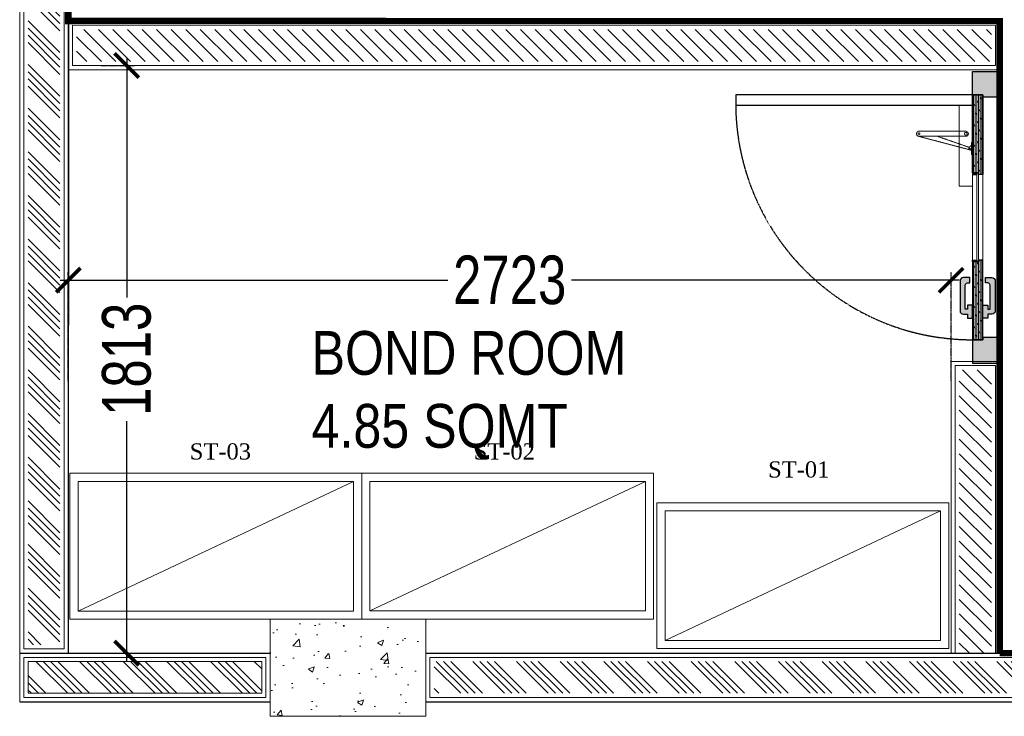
# Model space of a CAD drawing. Header units: millimetres. Extents: x 1277566 to 1493426, y 1039116 to 1145896.
# Tile 51 of 152: x 1337745 to 1340782, y 1133611 to 1135761. Entities that reach past the tile are written whole.
import ezdxf

# ---------------------------------------------------------------- set-up
doc = ezdxf.new("R2010")
doc.units = ezdxf.units.MM
doc.header["$PDMODE"] = 67
doc.linetypes.add('DASHED2', pattern=[0.375, 0.25, -0.125])
for name, color, linetype in [('01_DOOR', 76, 'Continuous'), ('CIVIL DIM', 7, 'Continuous'), ('Equipment Name', 8, 'Continuous')]:
    doc.layers.add(name, color=color, linetype=linetype)
for name, color, linetype, lineweight in [('BOH TEXT', 1, 'Continuous', 5), ('CIVIL WALL HATCH', 7, 'Continuous', 5), ('Comm BCAS Rejected', 1, 'Continuous', 9), ('EXISTING COLUMN', 5, 'Continuous', 20), ('FRONT COUNTER', 214, 'Continuous', 18), ('KITCHEN EQUIPMENT', 74, 'Continuous', 15), ('PLASTER', 252, 'Continuous', 9), ('tile finish', 32, 'Continuous', 9)]:
    doc.layers.add(name, color=color, linetype=linetype, lineweight=lineweight)
doc.layers.add('exter nal partition', color=7, linetype='Continuous', lineweight=18, true_color=0x990073)
doc.styles.add('CKD_Dimension Text', font='BOOKOS.TTF')
doc.styles.add('ROMANS', font='arial.ttf', dxfattribs={"width": 0.75})
doc.styles.get("Standard").update_dxf_attribs({"font": 'arial.ttf'})
doc.dimstyles.new('1.300', dxfattribs={"dimtxt": 150, "dimasz": 75, "dimexe": 25, "dimexo": 25, "dimgap": 15, "dimtad": 0, "dimdec": 0, "dimdsep": 46, "dimtxsty": 'ROMANS', "dimblk": 'ARCHTICK', "dimcen": 0.09, "dimdle": 25, "dimclrd": 256, "dimclre": 256, "dimclrt": 256, "dimadec": 1, "dimazin": 2, "dimtfac": 1, "dimtdec": 0, "dimtmove": 2, "dimatfit": 3, "dimldrblk": 'OPEN90', "dimfxl": 100, "dimtolj": 1, "dimtzin": 0, "dimlwe": -1, "dimarcsym": 0})
pattern_1 = [(135, (154681.03, -46618.93), (-67.351921, -67.351921), []), (135, (154681.03, -46596.48), (-67.351921, -67.351921), []), (135, (154681.03, -46574.03), (-67.351921, -67.351921), []), (135, (154681.03, -46551.58), (-67.351921, -67.351921), [])]

# ---------------------------------------------------------------- blocks, each defined once
blk = doc.blocks.new('rack')
at = {"layer": 'KITCHEN EQUIPMENT'}
blk.add_line((1256597, 1244160.7), (1256197, 1243310.7), dxfattribs=at)
for points in [[(1256172, 1244185.7), (1256622, 1244185.7), (1256622, 1243285.7), (1256172, 1243285.7)], [(1256197, 1244160.7), (1256597, 1244160.7), (1256597, 1243310.7), (1256197, 1243310.7)]]:
    blk.add_lwpolyline(points, close=True, dxfattribs=at)
blk = doc.blocks.new('door closer')
at = {"color": 14, "linetype": 'DASHED2', "lineweight": 9, "ltscale": 0.5}
for p, q in [((10736.43, -3996.01), (10716.43, -3996.01)), ((10716.43, -3996.01), (10716.43, -3999.19)), ((10722.88, -3999.31), (10722.88, -3997.66)), ((10727.44, -3996.77), (10724.13, -4009.27)), ((10726.86, -3996.83), (10724.13, -4004.67)), ((10724.13, -3999.31), (10724.13, -3997.66)), ((10725.64, -3996.14), (10725.64, -3996.01)), ((10728.52, -3996.26), (10725.76, -3996.26)), ((10728.64, -3996.14), (10728.64, -3996.01)), ((10736.43, -3999.19), (10736.43, -3996.01)), ((10716.55, -3999.31), (10736.31, -3999.31)), ((10722.88, -3999.31), (10722.88, -4009.19)), ((10724.13, -4009.19), (10724.13, -3999.31))]:
    blk.add_line(p, q, dxfattribs=at)
for centre, radius in [((10723.51, -3997.66), 0.338), ((10727.21, -3996.64), 0.123), ((10723.51, -4009.19), 0.214)]:
    blk.add_circle(centre, radius, dxfattribs=at)
for centre, radius, start, end in [((10723.51, -3997.66), 0.625, 360, 180), ((10725.76, -3996.14), 0.12, 180, 270), ((10717.05, -4005.46), 13.03, 41.9275, 44.9169), ((10727.11, -3996.33), 0.562, 229.3399, 295.6856), ((10727.25, -3996.61), 0.25, 295.6856, 334.162), ((10726.83, -3996.41), 0.711, 334.162, 5.5837), ((10728.32, -3996.27), 0.78, 179.2294, 185.0234), ((10728.52, -3996.14), 0.12, 270, 0), ((10716.55, -3999.19), 0.12, 180, 270), ((10736.31, -3999.19), 0.12, 270, 0), ((10723.51, -4009.19), 0.625, 180, 0)]:
    blk.add_arc(centre, radius, start, end, dxfattribs=at)
blk = doc.blocks.new('A$C68A023B9')
at = {"layer": '01_DOOR', "ltscale": 2}
h = blk.add_hatch(color=253, dxfattribs=at)
h.set_gradient(color1=(173, 173, 173), one_color=1, tint=1, name='SPHERICAL')
edge = h.paths.add_edge_path()
edge.add_arc((4.75, 1.25), 0.5, 270, 21.737)
edge.add_line((5.22, 1.44), (6, 1.44))
edge.add_line((6, 1.44), (6, 0.75))
edge.add_line((6, 0.75), (6, 0.5))
edge.add_arc((5.5, 0.5), 0.5, 270, 360, ccw=False)
edge.add_line((5.5, 0), (1.09, 0))
edge.add_arc((1.09, 0.5), 0.5, 180, 270, ccw=False)
edge.add_line((0.59, 0.5), (0.59, 0.75))
edge.add_line((0.59, 0.75), (0.59, 1.1))
edge.add_line((0.59, 1.1), (0, 1.1))
edge.add_line((0, 1.1), (0, 1.85))
edge.add_line((0, 1.85), (1.94, 1.85))
edge.add_line((1.94, 1.85), (1.94, 1.1))
edge.add_line((1.94, 1.1), (1.34, 1.1))
edge.add_line((1.34, 1.1), (1.34, 0.75))
edge.add_line((1.34, 0.75), (4.75, 0.75))
blk.add_lwpolyline([(4.75, 0.75, 0.530238), (5.22, 1.44), (6, 1.44), (6, 0.75), (6, 0.5, -0.414214), (5.5, 0), (1.09, 0, -0.414214), (0.59, 0.5), (0.59, 0.75), (0.59, 1.1), (0, 1.1), (0, 1.85), (1.94, 1.85), (1.94, 1.1), (1.34, 1.1), (1.34, 0.75)], format="xyb", close=True, dxfattribs=at)
blk = doc.blocks.new('STORE ROOM DOOR')
at = {"layer": '01_DOOR', "ltscale": 100}
h = blk.add_hatch(dxfattribs=at)
h.set_pattern_fill('DOTS', color=256, scale=58.874347, style=0)
h.set_pattern_definition([(180, (-8687243.8554, 297332.053), (-1.8398233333, 3.6796466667), [0, -3.6796466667])])
h.paths.add_polyline_path([(1212844, 1245175), (1212837.2, 1245175), (1212837.2, 1245204.6), (1212769, 1245204.6), (1212769, 1245130.6), (1212773.9, 1245130.6), (1212773.9, 1245125.6), (1212844, 1245125.6)])
h.paths.add_polyline_path([(1213544.5, 1245175), (1213551.3, 1245175), (1213551.3, 1245204.7), (1213619.5, 1245204.7), (1213619.5, 1245130.6), (1213614.5, 1245130.6), (1213614.5, 1245125.7), (1213544.5, 1245125.7)])
at = {"layer": '01_DOOR', "lineweight": 9, "ltscale": 100}
h = blk.add_hatch(dxfattribs=at)
h.set_pattern_fill('DOLMIT', color=251, scale=19.624782, style=0)
h.set_pattern_definition([(0, (-8687997.237, 297395.8334), (0, 4.9061955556), []), (45, (-8687997.237, 297395.833), (-9.812391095, 9.812391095), [6.938408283, -13.876834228])])
h.paths.add_polyline_path([(1213069.3, 1245175), (1213069.3, 1245187.3), (1213064.4, 1245187.3), (1213064.4, 1245204.6), (1212837.2, 1245204.6), (1212837.2, 1245175)])
h.paths.add_polyline_path([(1213319.2, 1245175), (1213319.2, 1245187.3), (1213324.1, 1245187.3), (1213324.1, 1245204.6), (1213551.3, 1245204.7), (1213551.3, 1245175)])
at = {"layer": '01_DOOR', "ltscale": 100}
for p, q in [((1213069.3, 1245204.6), (1213064.4, 1245192.3)), ((1213064.4, 1245204.6), (1213069.3, 1245192.3)), ((1213319.2, 1245204.6), (1213324.1, 1245192.3)), ((1213324.1, 1245204.6), (1213319.2, 1245192.3))]:
    blk.add_line(p, q, dxfattribs=at)
at = {"layer": '01_DOOR', "color": 251, "lineweight": 15, "ltscale": 100}
for p, q in [((1213319.2, 1245204.6), (1213069.3, 1245204.6)), ((1213319.2, 1245175), (1213069.3, 1245175))]:
    blk.add_line(p, q, dxfattribs=at)
at = {"layer": '01_DOOR', "color": 32, "ltscale": 0.3}
blk.add_line((1212844, 1245125.6), (1213544.5, 1245125.6), dxfattribs=at)
at = {"layer": '01_DOOR', "color": 251, "linetype": 'DASHED2'}
blk.add_lwpolyline([(1213551.3, 1245204.7), (1213551.3, 1245895.1), (1213521.6, 1245895.1), (1213521.6, 1245204.7)], close=True, dxfattribs=at)
at = {"layer": '01_DOOR', "ltscale": 100}
for points in [[(1212844, 1245175), (1212837.2, 1245175), (1212837.2, 1245204.6), (1212769, 1245204.6), (1212769, 1245130.6), (1212773.9, 1245130.6), (1212773.9, 1245125.6), (1212844, 1245125.6)], [(1213069.3, 1245192.3), (1213064.4, 1245192.3), (1213064.4, 1245204.6), (1213069.3, 1245204.6)], [(1213319.2, 1245192.3), (1213324.1, 1245192.3), (1213324.1, 1245204.6), (1213319.2, 1245204.6)], [(1213544.5, 1245175), (1213551.3, 1245175), (1213551.3, 1245204.7), (1213619.5, 1245204.7), (1213619.5, 1245130.6), (1213614.5, 1245130.6), (1213614.5, 1245125.7), (1213544.5, 1245125.7)]]:
    blk.add_lwpolyline(points, close=True, dxfattribs=at)
for points in [[(1213069.3, 1245175), (1213069.3, 1245187.3), (1213064.4, 1245187.3), (1213064.4, 1245204.6), (1212837.2, 1245204.6), (1212837.2, 1245175), (1213069.3, 1245175)], [(1213319.2, 1245175), (1213319.2, 1245187.3), (1213324.1, 1245187.3), (1213324.1, 1245204.6), (1213551.3, 1245204.7), (1213551.3, 1245175), (1213319.2, 1245175)]]:
    blk.add_lwpolyline(points, dxfattribs=at)
at = {"layer": '01_DOOR', "lineweight": 18, "ltscale": 2}
blk.add_lwpolyline([(1213324.1, 1245187.3), (1213064.4, 1245187.3), (1213064.4, 1245192.3), (1213324.1, 1245192.3)], close=True, dxfattribs=at)
at = {"layer": '01_DOOR'}
blk.add_lwpolyline([(1213614.5, 1245125.7), (1213609.6, 1245125.7)], dxfattribs=at)
at = {"layer": '01_DOOR', "color": 251, "linetype": 'DASHED2'}
blk.add_arc((1213527.7, 1245204.6), 690.5, 90.5051, 180, dxfattribs=at)
at = {"layer": '01_DOOR', "xscale": 11.84344983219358, "yscale": 11.84344983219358, "zscale": 11.84344983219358, "rotation": 180}
blk.add_blockref('door closer', (1340441.1, 1197878.1), dxfattribs=at)
at = {"layer": '01_DOOR', "ltscale": 50, "xscale": -19.73908305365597, "yscale": 19.73908305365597, "zscale": 19.73908305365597, "rotation": 180}
blk.add_blockref('A$C68A023B9', (1212899.9, 1245241.2), dxfattribs=at)
at = {"layer": '01_DOOR', "ltscale": 50, "xscale": 19.73908305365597, "yscale": 19.73908305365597, "zscale": 19.73908305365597}
blk.add_blockref('A$C68A023B9', (1212899.9, 1245138.4), dxfattribs=at)
blk = doc.blocks.new('_ARCHTICK')
at = {"color": 0, "linetype": 'ByBlock', "const_width": 0.15}
blk.add_lwpolyline([(-0.5, -0.5), (0.5, 0.5)], dxfattribs=at)
blk = doc.blocks.new('*D114')
at = {"layer": 'CIVIL DIM', "lineweight": -2, "transparency": 16777216}
for p, q in [((1338075.2, 1135644.6), (1338075.2, 1134890.7)), ((1338075.2, 1133781.4), (1338075.2, 1134535.4))]:
    blk.add_line(p, q, dxfattribs=at)
at = {"layer": 'CIVIL DIM', "linetype": 'DASHED2', "transparency": 16777216}
for p, q in [((1337995.3, 1135619.6), (1338100.2, 1135619.6)), ((1337995.3, 1133806.4), (1338100.2, 1133806.4))]:
    blk.add_line(p, q, dxfattribs=at)
at = {"layer": 'Defpoints', "color": 0, "transparency": 16777216}
for p in [(1337970.3, 1135619.6), (1337970.3, 1133806.4), (1338075.2, 1133806.4)]:
    blk.add_point(p, dxfattribs=at)
at = {"layer": 'CIVIL DIM', "lineweight": -2, "transparency": 16777216, "xscale": 75, "yscale": 75, "zscale": 75}
for p, rotation in [((1338075.2, 1135619.6), 90), ((1338075.2, 1133806.4), 270)]:
    blk.add_blockref('_ARCHTICK', p, dxfattribs=dict(at, rotation=rotation))
at = {"layer": 'CIVIL DIM', "transparency": 16777216, "insert": (1338075.2, 1134713), "char_height": 150, "attachment_point": 5, "rotation": 90, "style": 'ROMANS', "bg_fill": 3, "box_fill_scale": 1.1, "bg_fill_color": 256, "bg_fill_true_color": 13158600, "bg_fill_transparency": 0}
blk.add_mtext('\\A1;1813', dxfattribs=at)
blk = doc.blocks.new('_Open90')
at = {"color": 0, "linetype": 'ByBlock', "lineweight": -2}
for p, q in [((-0.5, 0.5), (0, 0)), ((0, 0), (-1, 0)), ((0, 0), (-0.5, -0.5))]:
    blk.add_line(p, q, dxfattribs=at)
blk = doc.blocks.new('*D115')
at = {"layer": 'CIVIL DIM', "linetype": 'DASHED2', "transparency": 16777216}
for p, q in [((1337895.2, 1134645.6), (1337895.2, 1134982.2)), ((1340618, 1134645.5), (1340618, 1134982.2))]:
    blk.add_line(p, q, dxfattribs=at)
at = {"layer": 'CIVIL DIM', "lineweight": -2, "transparency": 16777216}
for p, q in [((1337870.2, 1134957.2), (1339072.7, 1134957.2)), ((1340643, 1134957.2), (1339440.5, 1134957.2))]:
    blk.add_line(p, q, dxfattribs=at)
at = {"layer": 'Defpoints', "color": 0, "transparency": 16777216}
for p in [(1337895.2, 1134957.2), (1337895.2, 1134620.6), (1340618, 1134620.5)]:
    blk.add_point(p, dxfattribs=at)
at = {"layer": 'CIVIL DIM', "lineweight": -2, "transparency": 16777216, "xscale": 75, "yscale": 75, "zscale": 75, "rotation": 180}
blk.add_blockref('_ARCHTICK', (1337895.2, 1134957.2), dxfattribs=at)
at = {"layer": 'CIVIL DIM', "lineweight": -2, "transparency": 16777216, "xscale": 75, "yscale": 75, "zscale": 75}
blk.add_blockref('_ARCHTICK', (1340618, 1134957.2), dxfattribs=at)
at = {"layer": 'CIVIL DIM', "transparency": 16777216, "insert": (1339256.6, 1134957.2), "char_height": 150, "attachment_point": 5, "style": 'ROMANS', "bg_fill": 3, "box_fill_scale": 1.1, "bg_fill_color": 256, "bg_fill_true_color": 13158600, "bg_fill_transparency": 0}
blk.add_mtext('\\A1;2723', dxfattribs=at)

msp = doc.modelspace()

# ---------------------------------------------------------------- hatches: boundary and pattern name
at = {"layer": 'CIVIL WALL HATCH'}
h = msp.add_hatch(dxfattribs=at)
h.set_pattern_fill('ANSI34', color=256, scale=5, angle=90)
h.set_pattern_definition(pattern_1)
h.paths.add_polyline_path([(1337869.3769, 1138302.9562), (1337869.2063, 1133832.4515), (1337771.2136, 1133832.4515), (1337771.3841, 1138302.9562)])
h = msp.add_hatch(dxfattribs=at)
h.set_pattern_fill('ANSI31', color=256, scale=10, angle=270)
h.set_pattern_definition([(315, (154681.03, -46630.876), (22.4506403, 22.4506403), [])])
h.paths.add_polyline_path([(1340742.4956, 1135731.0103), (1337920.8293, 1135731.1627), (1337920.809, 1135632.15), (1338019.8181, 1135632.1498), (1338019.8182, 1135632.1499), (1340643.4316, 1135632.0116), (1340742.5337, 1135632.0003)])
h = msp.add_hatch(dxfattribs=at)
h.set_pattern_fill('ANSI31', color=256, scale=10, angle=270)
h.set_pattern_definition([(315, (1339968.36, 1133479.873), (22.45064, 22.45064), [])])
h.paths.add_polyline_path([(1340643.452, 1133806.4485), (1340742.4311, 1133806.4485), (1340742.4311, 1134680.9951), (1340643.452, 1134680.9951)])
h = msp.add_hatch(dxfattribs=at)
h.set_pattern_fill('ANSI34', color=256, scale=5, angle=90)
h.set_pattern_definition(pattern_1)
h.paths.add_polyline_path([(1337771.2136, 1133780.4442), (1338491.7796, 1133780.4442), (1338491.7796, 1133682.4515), (1337771.2136, 1133682.4515)])
h = msp.add_hatch(dxfattribs=at)
h.set_pattern_fill('ANSI34', color=256, scale=5, angle=90)
h.set_pattern_definition(pattern_1)
h.paths.add_polyline_path([(1339023.7868, 1133780.4442), (1342951.7796, 1133780.4442), (1342951.7796, 1133682.4515), (1339023.7868, 1133682.4515)])
at = {"layer": 'EXISTING COLUMN', "linetype": 'Continuous'}
h = msp.add_hatch(dxfattribs=at)
h.set_pattern_fill('AR-CONC', color=256, style=2)
h.set_pattern_definition([(50, (493594.15, -27634.9), (182.184669, -15.939086), [19.05, -209.55]), (355, (493594.15, -27634.9), (-35.243421, 191.056845), [15.24, -167.640584]), (100.451445, (493609.33, -27636.23), (146.941247, 175.117752), [16.190009, -178.090245]), (46.1842, (493594.15, -27584.1), (271.07904, -42.042328), [28.575, -314.325]), (96.635558, (493616.74, -27587.6), (237.404134, 247.426125), [24.285023, -267.13561]), (351.184151, (493594.15, -27584.1), (237.404134, 247.426125), [22.859967, -251.45973]), (21, (493619.55, -27596.8), (151.614391, -102.265198), [19.05, -209.55]), (326, (493619.55, -27596.8), (61.802028, 184.187966), [15.24, -167.64]), (71.451445, (493632.19, -27605.32), (213.41642, 81.922769), [16.190009, -178.089938]), (37.5, (493594.15, -27634.9), (3.0886033, 84.555039), [0, -165.608, 0, -170.18, 0, -168.275]), (7.5, (493594.15, -27634.9), (66.8196625, 100.180575), [0, -97.028, 0, -161.798, 0, -64.135]), (327.5, (493537.51, -27634.9), (135.5905952, -5.728744), [0, -63.5, 0, -198.12, 0, -262.89]), (317.5, (493512.11, -27634.9), (148.129181, 25.426491), [0, -82.55, 0, -131.572, 0, -186.69])])
h.paths.add_polyline_path([(1338517.7832, 1133611.4478), (1338517.7832, 1133911.4478), (1338997.7832, 1133911.4478), (1338997.7832, 1133611.4478)])

# ---------------------------------------------------------------- linework, layer by layer
for p, q in [((1337895.3805, 1138328.9599), (1337895.2099, 1133806.4478)), ((1337745.2099, 1133806.4478), (1338517.7832, 1133806.4478)), ((1338997.7832, 1133806.4478), (1342977.7832, 1133806.4478)), ((1337745.2099, 1133656.4478), (1338517.7832, 1133656.4478)), ((1338997.7832, 1133656.4478), (1342977.7832, 1133656.4478))]:
    msp.add_line(p, q)
at = {"layer": 'Comm BCAS Rejected'}
msp.add_line((1337745.2099, 1133656.4478), (1337745.2099, 1143710.0341), dxfattribs=at)
at = {"layer": 'EXISTING COLUMN', "linetype": 'Continuous'}
msp.add_lwpolyline([(1338517.7832, 1133611.4478), (1338517.7832, 1133911.4478), (1338997.7832, 1133911.4478), (1338997.7832, 1133611.4478)], close=True, dxfattribs=at)
at = {"layer": 'exter nal partition'}
msp.add_lwpolyline([(1337745.2099, 1133656.4478), (1337745.2099, 1133886.4478)], dxfattribs=at)
at = {"layer": 'FRONT COUNTER', "const_width": 20}
msp.add_lwpolyline([(1340767.9316, 1133806.4485), (1340768.0353, 1135756.5107), (1337895.3292, 1135756.9113), (1337895.3575, 1138178.9599), (1344158.8777, 1138178.9599), (1344158.8777, 1133806.4478), (1343457.7832, 1133806.4478), (1343457.7832, 1133911.4478), (1342977.7832, 1133911.4478), (1342977.7832, 1133806.4478), (1340767.9316, 1133806.5653)], dxfattribs=at)
at = {"layer": 'PLASTER'}
for points in [[(1337882.3787, 1138315.9581), (1337882.2081, 1133819.4496), (1337758.2117, 1133819.4496), (1337758.3823, 1138315.9581)], [(1340631.3571, 1135619.4905), (1340755.0342, 1135619.5008), (1340754.9961, 1135743.5108), (1337908.329, 1135743.6633), (1337908.3084, 1135619.6495), (1338032.3187, 1135619.6492), (1338032.3187, 1135619.6494), (1340630.9411, 1135619.5111)], [(1340630.9514, 1133806.4485), (1340754.9316, 1133806.4485), (1340754.9316, 1134693.4956), (1340630.9514, 1134693.4956)], [(1337758.2117, 1133793.446), (1338504.7814, 1133793.446), (1338504.7814, 1133669.4496), (1337758.2117, 1133669.4496)], [(1339010.785, 1133793.446), (1342964.7814, 1133793.446), (1342964.7814, 1133669.4496), (1339010.785, 1133669.4496)]]:
    msp.add_lwpolyline(points, close=True, dxfattribs=at)
at = {"layer": 'tile finish'}
for points in [[(1337895.3805, 1138328.9599), (1337895.2099, 1133806.4478), (1337745.2099, 1133806.4478), (1337745.3805, 1138328.9599)], [(1340617.9514, 1133806.4485), (1340767.9316, 1133806.4485), (1340767.9316, 1134706.4956), (1340617.9514, 1134706.4956)], [(1337745.2099, 1133806.4478), (1338517.7832, 1133806.4478), (1338517.7832, 1133656.4478), (1337745.2099, 1133656.4478)], [(1338997.7832, 1133806.4478), (1342977.7832, 1133806.4478), (1342977.7832, 1133656.4478), (1338997.7832, 1133656.4478)], [(1337771.2136, 1133780.4442), (1338491.7796, 1133780.4442), (1338491.7796, 1133682.4515), (1337771.2136, 1133682.4515)]]:
    msp.add_lwpolyline(points, close=True, dxfattribs=at)
msp.add_lwpolyline([(1340618.1201, 1135606.4893), (1340768.0342, 1135606.5019), (1340767.9961, 1135756.5107), (1337895.3292, 1135756.6634), (1337895.3082, 1135606.6497), (1337895.3082, 1135606.6497), (1337895.3082, 1135606.6497), (1340617.9514, 1135606.5111), (1340618.3674, 1135606.5111)], dxfattribs=at)

# ---------------------------------------------------------------- block references
at = {"xscale": 1.05826622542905, "yscale": 1.05826622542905, "zscale": 1.05826622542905, "rotation": 90.00000000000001}
msp.add_blockref('STORE ROOM DOOR', (2658442.3482, -148731.2139), dxfattribs=at)
at = {"xscale": -1}
for p, rotation in [((94614.6339, -122260.5904), 270), ((2582986.012, 2390533.486), 89.99999999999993), ((2583896.4694, 2390442.2922), 89.99999999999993)]:
    msp.add_blockref('rack', p, dxfattribs=dict(at, rotation=rotation))

# ---------------------------------------------------------------- texts
at = {"layer": 'BOH TEXT', "insert": (1338645.5799, 1134800.2615), "char_height": 135, "attachment_point": 1}
msp.add_mtext_dynamic_manual_height_columns('{\\fArial Narrow|b0|i0|c0|p34;BOND ROOM \\P4.85 SQMT}', width=1441.670524, gutter_width=12.5, heights=[-375.2865], dxfattribs=at)
at = {"layer": 'Equipment Name', "char_height": 50, "width": 781.752435, "attachment_point": 1, "style": 'CKD_Dimension Text'}
for s, insert in [('ST-03', (1338269.845, 1134453.8145)), ('ST-02', (1339145.5703, 1134453.8145)), ('ST-01', (1340053.7632, 1134398.1576))]:
    msp.add_mtext(s, dxfattribs=dict(at, insert=insert))

# ---------------------------------------------------------------- next in the draw order: dimensions: what is measured, and where the dimension line sits
at = {"layer": 'CIVIL DIM'}
dim = msp.add_linear_dim(base=(1338075.2109, 1133806.4478), p1=(1337970.3136, 1135619.6494), p2=(1337970.3136, 1133806.4478), angle=90, dimstyle='1.300', override={"dimfxl": 500, "dimfxlon": 1, "dimtfill": 1, "dimarcsym": 1}, dxfattribs=at)
dim.commit()
dim.dimension.update_dxf_attribs({"geometry": '*D114', "text_midpoint": (1338075.2109, 1134713.0486)})

# ---------------------------------------------------------------- next in the draw order: dimensions: what is measured, and where the dimension line sits
dim = msp.add_linear_dim(base=(1337895.2406, 1134957.2178), p1=(1340617.9514, 1134620.4865), p2=(1337895.2406, 1134620.5892), dimstyle='1.300', override={"dimfxl": 500, "dimfxlon": 1, "dimtfill": 1, "dimarcsym": 1}, dxfattribs=at)
dim.commit()
dim.dimension.update_dxf_attribs({"geometry": '*D115', "text_midpoint": (1339256.596, 1134957.2178)})

doc.saveas('drawing.dxf')
